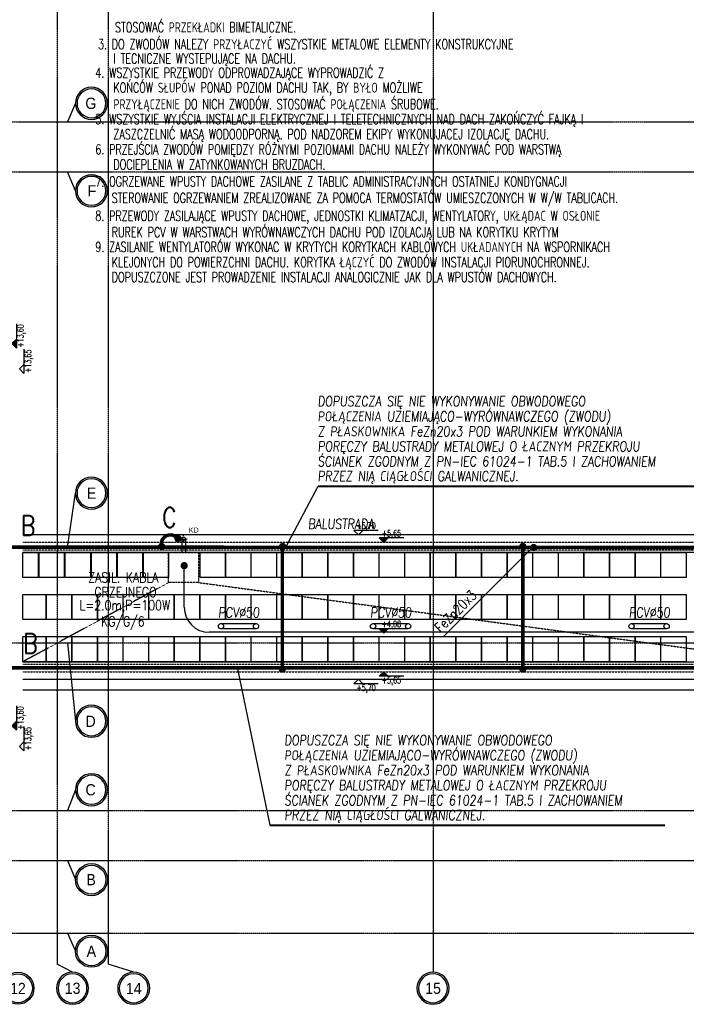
# Model space of a CAD drawing. Extents: x 3880 to 129921, y -116796 to -57711.
# Tile 62 of 110: x 53433 to 54763, y -96655 to -94689. Entities that reach past the tile are written whole.
import ezdxf
from ezdxf.enums import TextEntityAlignment as Align

# ---------------------------------------------------------------- set-up
doc = ezdxf.new("R2010")
doc.units = 0
doc.header["$LTSCALE"] = 2
for name, pattern in [('CENTER', [2, 1.25, -0.25, 0.25, -0.25]), ('DASHDOT2', [12.7, 6.35, -3.175, 0, -3.175]), ('DASHED', [0.75, 0.5, -0.25]), ('DIVIDE2', [0.625, 0.25, -0.125, 0, -0.125, 0, -0.125])]:
    doc.linetypes.add(name, pattern=pattern)
doc.layers.get('0').update_dxf_attribs({"color": 101, "linetype": 'CONTINUOUS'})
for name, color, linetype in [('E35', 6, 'CONTINUOUS'), ('E50', 3, 'CONTINUOUS'), ('Ins-wod', 152, 'CONTINUOUS'), ('Opis-rzedne', 52, 'CONTINUOUS'), ('Os-osie glowne', 1, 'CENTER'), ('Os-osie-opis', 2, 'CONTINUOUS'), ('Pzt-chodniki-hatch', 252, 'CONTINUOUS'), ('W-idok', 9, 'CONTINUOUS'), ('W-izol-w', 144, 'CONTINUOUS'), ('W-widok-spadki', 61, 'CONTINUOUS')]:
    doc.layers.add(name, color=color, linetype=linetype)
doc.styles.add('dwg_opis duży', font='ARIAL.TTF', dxfattribs={"width": 0.9})
doc.styles.add('dwg_opis podstawowy', font='romans.shx', dxfattribs={"width": 0.9})
doc.styles.add('ROMANS', font='romans', dxfattribs={"width": 0.85})
doc.styles.add('TYTUL2', font='ARIAL.TTF')

# ---------------------------------------------------------------- blocks, each defined once
blk = doc.blocks.new('A$C3F3A465D')
at = {"layer": 'E35'}
for points in [[(0, -69.9), (0, 0)], [(10.5, 0), (10.5, -69.9)]]:
    blk.add_lwpolyline(points, dxfattribs=at)
for centre in [(5.2, 0), (5.2, -69.9)]:
    blk.add_circle(centre, 5.25, dxfattribs=at)
blk = doc.blocks.new('_opis_osi_liczbowy')
blk.add_hatch(color=256).paths.add_polyline_path([(32, 32), (32, 28.8, -1), (32, -28.8), (32, -32, 1)])
for radius in [32, 28.8]:
    blk.add_circle((32, 0), radius)
at = {"style": 'dwg_opis duży', "width": 0.9}
blk.add_attdef('AXNAMEH', text='', height=22.4, rotation=90, dxfattribs=at).set_placement((32, 0), align=Align.MIDDLE_CENTER)
blk = doc.blocks.new('dwg_kota kons 50')
blk.add_hatch(color=256).paths.add_polyline_path([(9, 9), (-9, 9), (0, 0)])
blk.add_lwpolyline([(39.75, 9), (-9, 9), (0, 0), (9, 9)])
at = {"style": 'dwg_opis podstawowy', "width": 0.6}
blk.add_attdef('KOTA_KONS', text='', height=12.75, dxfattribs=at).set_placement((15.375, 8.25), align=Align.BOTTOM_CENTER)
blk = doc.blocks.new('dwg_kota arch 50')
blk.add_lwpolyline([(39.75, 9), (-9, 9), (0, 0), (9, 9)])
at = {"style": 'dwg_opis podstawowy', "width": 0.6}
blk.add_attdef('KOTA_ARCH', text='', height=12.75, dxfattribs=at).set_placement((15.375, 8.25), align=Align.BOTTOM_CENTER)
blk = doc.blocks.new('_gkjgskfjgkdfh')
at = {"linetype": 'DASHDOT2', "ltscale": 0.5}
for points in [[(-7, 0), (7, 0)], [(0, -7), (0, 7)], [(0, 0), (0, -7)]]:
    blk.add_lwpolyline(points, dxfattribs=at)
at = {"ltscale": 2}
for radius in [3.75, 3.25]:
    blk.add_circle((0, 0), radius, dxfattribs=at)
blk = doc.blocks.new('_opis_osi')
blk.add_hatch(color=256).paths.add_polyline_path([(32, -32), (28.8, -32, -1), (-28.8, -32), (-32, -32, 1)])
for radius in [32, 28.8]:
    blk.add_circle((0, -32), radius)
at = {"style": 'dwg_opis duży', "width": 0.9}
blk.add_attdef('AXNAMEV', text='', height=22.4, rotation=90, dxfattribs=at).set_placement((0, -32), align=Align.MIDDLE_CENTER)

msp = doc.modelspace()

# ---------------------------------------------------------------- linework, layer by layer
at = {"layer": 'E35'}
for p, q in [((53963.759, -95742.536), (54028.325, -95620.756)), ((54279.417, -95920.082), (54458.299, -95741.2)), ((54279.417, -95920.082), (54458.299, -95741.2)), ((53867.325, -95985.522), (53931.891, -96297.403))]:
    msp.add_line(p, q, dxfattribs=at)
at = {"layer": 'E35', "lineweight": 40}
for p, q in [((54028.325, -95620.756), (54816.694, -95620.756)), ((53931.891, -96297.403), (54720.26, -96297.403))]:
    msp.add_line(p, q, dxfattribs=at)
at = {"layer": 'E50'}
for p, q in [((53761.159, -95862.329), (53761.159, -95782.282)), ((55013.701, -95912.329), (53811.159, -95912.329))]:
    msp.add_line(p, q, dxfattribs=at)
at = {"layer": 'E50', "const_width": 7}
msp.add_lwpolyline([(53716.242, -95741.022, -0.84711057), (53748.313, -95725.509, -2.21832926)], format="xyb", dxfattribs=at)
for points in [[(53752.735, -95725.323, -1), (53745.235, -95725.323, -1)], [(53719.992, -95741.022, -1), (53712.492, -95741.022, -1)], [(53953.797, -95741.022, -1), (53961.297, -95741.022, -1)], [(54432.898, -95741.022, -1), (54440.398, -95741.022, -1)], [(53757.409, -95779.223, -1), (53764.909, -95779.223, -1)], [(53953.297, -95985.522, -1), (53960.797, -95985.522, -1)], [(54432.898, -95985.522, -1), (54440.398, -95985.522, -1)]]:
    msp.add_lwpolyline(points, format="xyb", close=True, dxfattribs=at)
at = {"layer": 'E50', "linetype": 'DIVIDE2', "ltscale": 70, "const_width": 7}
for points in [[(54957.547, -95743.022), (53407.547, -95742.331)], [(54957.047, -95983.23), (53407.547, -95983.23)]]:
    msp.add_lwpolyline(points, dxfattribs=at)
at = {"layer": 'E50', "const_width": 7}
for points in [[(53957.047, -95745.022), (53957.047, -95985.522)], [(54436.648, -95745.022), (54436.648, -95985.522)]]:
    msp.add_lwpolyline(points, dxfattribs=at)
at = {"layer": 'E50', "ltscale": 15, "const_width": 7}
msp.add_lwpolyline([(54458.39, -95746.771, 1), (54458.209, -95739.273, 1)], format="xyb", close=True, dxfattribs=at)
at = {"layer": 'E50'}
msp.add_arc((53811.159, -95862.329), 50, 180, 270, dxfattribs=at)
at = {"layer": 'Os-osie glowne'}
for points in [[(53507.547, -91070.848), (53507.547, -96575.018)], [(53609.547, -91070.848), (53609.547, -96575.018)], [(54257.547, -91070.848), (54257.547, -96575.018)], [(50525.547, -94893.022), (62792.547, -94893.022)], [(50525.547, -94993.022), (62792.547, -94993.022)], [(50525.547, -95743.022), (62455.513, -95743.022)], [(50525.547, -95933.022), (62455.513, -95933.022)], [(50525.547, -96268.022), (62455.513, -96268.022)], [(50525.547, -96368.022), (62453.513, -96368.022)], [(50525.547, -96513.022), (62453.513, -96513.022)]]:
    msp.add_lwpolyline(points, dxfattribs=at)
at = {"layer": 'Os-osie-opis'}
for points in [[(53544.212, -94856.23), (53528.212, -94893.022)], [(53544.212, -95030.86), (53528.212, -94993.022)], [(53528.212, -95743.022), (53544.212, -95634.549)], [(53528.212, -95933.022), (53544.212, -96089.936)], [(53544.212, -96226.673), (53528.212, -96268.022)], [(53528.212, -96368.022), (53544.212, -96406.122)], [(53528.212, -96513.022), (53544.212, -96549.135)], [(53538.53, -96591.018), (53507.547, -96575.018)], [(53660.53, -96591.018), (53609.547, -96575.018)], [(54257.547, -96575.018), (54257.547, -96591.018)]]:
    msp.add_lwpolyline(points, dxfattribs=at)
at = {"layer": 'Pzt-chodniki-hatch'}
for points in [[(53470.047, -95753.022), (53470.047, -95803.022), (53439.547, -95803.022), (53439.547, -95753.022)], [(53522.047, -95753.022), (53522.047, -95803.022), (53472.047, -95803.022), (53472.047, -95753.022)], [(53574.047, -95753.022), (53574.047, -95803.022), (53524.047, -95803.022), (53524.047, -95753.022)], [(53626.047, -95753.022), (53626.047, -95803.022), (53576.047, -95803.022), (53576.047, -95753.022)], [(53678.047, -95753.022), (53678.047, -95803.022), (53628.047, -95803.022), (53628.047, -95753.022)], [(53730.047, -95753.022), (53730.047, -95803.022), (53680.047, -95803.022), (53680.047, -95753.022)], [(53842.937, -95753.022), (53842.937, -95803.022), (53792.937, -95803.022), (53792.937, -95753.022)], [(53894.007, -95753.022), (53894.007, -95803.022), (53844.007, -95803.022), (53844.007, -95753.022)], [(53945.077, -95753.022), (53945.077, -95803.022), (53895.077, -95803.022), (53895.077, -95753.022)], [(53996.147, -95753.022), (53996.147, -95803.022), (53946.147, -95803.022), (53946.147, -95753.022)], [(54047.217, -95753.022), (54047.217, -95803.022), (53997.217, -95803.022), (53997.217, -95753.022)], [(54098.287, -95753.022), (54098.287, -95803.022), (54048.287, -95803.022), (54048.287, -95753.022)], [(54149.357, -95753.022), (54149.357, -95803.022), (54099.357, -95803.022), (54099.357, -95753.022)], [(54200.427, -95753.022), (54200.427, -95803.022), (54150.427, -95803.022), (54150.427, -95753.022)], [(54251.497, -95753.022), (54251.497, -95803.022), (54201.497, -95803.022), (54201.497, -95753.022)], [(54302.567, -95753.022), (54302.567, -95803.022), (54252.567, -95803.022), (54252.567, -95753.022)], [(54353.637, -95753.022), (54353.637, -95803.022), (54303.637, -95803.022), (54303.637, -95753.022)], [(54404.707, -95753.022), (54404.707, -95803.022), (54354.707, -95803.022), (54354.707, -95753.022)], [(54455.777, -95753.022), (54455.777, -95803.022), (54405.777, -95803.022), (54405.777, -95753.022)], [(54506.847, -95753.022), (54506.847, -95803.022), (54456.847, -95803.022), (54456.847, -95753.022)], [(54557.917, -95753.022), (54557.917, -95803.022), (54507.917, -95803.022), (54507.917, -95753.022)], [(54608.987, -95753.022), (54608.987, -95803.022), (54558.987, -95803.022), (54558.987, -95753.022)], [(54660.057, -95753.022), (54660.057, -95803.022), (54610.057, -95803.022), (54610.057, -95753.022)], [(54711.127, -95753.022), (54711.127, -95803.022), (54661.127, -95803.022), (54661.127, -95753.022)], [(54762.197, -95753.022), (54762.197, -95803.022), (54712.197, -95803.022), (54712.197, -95753.022)], [(53485.447, -95837.022), (53485.447, -95887.022), (53439.547, -95887.022), (53439.547, -95837.022)], [(53536.517, -95837.022), (53536.517, -95887.022), (53486.517, -95887.022), (53486.517, -95837.022)], [(53587.587, -95837.022), (53587.587, -95887.022), (53537.587, -95887.022), (53537.587, -95837.022)], [(53638.657, -95837.022), (53638.657, -95887.022), (53588.657, -95887.022), (53588.657, -95837.022)], [(53689.727, -95837.022), (53689.727, -95887.022), (53639.727, -95887.022), (53639.727, -95837.022)], [(53740.797, -95837.022), (53740.797, -95887.022), (53690.797, -95887.022), (53690.797, -95837.022)], [(53791.867, -95837.022), (53791.867, -95887.022), (53741.867, -95887.022), (53741.867, -95837.022)], [(53842.937, -95837.022), (53842.937, -95887.022), (53792.937, -95887.022), (53792.937, -95837.022)], [(53894.007, -95837.022), (53894.007, -95887.022), (53844.007, -95887.022), (53844.007, -95837.022)], [(53945.077, -95837.022), (53945.077, -95887.022), (53895.077, -95887.022), (53895.077, -95837.022)], [(53996.147, -95837.022), (53996.147, -95887.022), (53946.147, -95887.022), (53946.147, -95837.022)], [(54047.217, -95837.022), (54047.217, -95887.022), (53997.217, -95887.022), (53997.217, -95837.022)], [(54098.287, -95837.022), (54098.287, -95887.022), (54048.287, -95887.022), (54048.287, -95837.022)], [(54149.357, -95837.022), (54149.357, -95887.022), (54099.357, -95887.022), (54099.357, -95837.022)], [(54200.427, -95837.022), (54200.427, -95887.022), (54150.427, -95887.022), (54150.427, -95837.022)], [(54251.497, -95837.022), (54251.497, -95887.022), (54201.497, -95887.022), (54201.497, -95837.022)], [(54302.567, -95837.022), (54302.567, -95887.022), (54252.567, -95887.022), (54252.567, -95837.022)], [(54353.637, -95837.022), (54353.637, -95887.022), (54303.637, -95887.022), (54303.637, -95837.022)], [(54404.707, -95837.022), (54404.707, -95887.022), (54354.707, -95887.022), (54354.707, -95837.022)], [(54455.777, -95837.022), (54455.777, -95887.022), (54405.777, -95887.022), (54405.777, -95837.022)], [(54506.847, -95837.022), (54506.847, -95887.022), (54456.847, -95887.022), (54456.847, -95837.022)], [(54557.917, -95837.022), (54557.917, -95887.022), (54507.917, -95887.022), (54507.917, -95837.022)], [(54608.987, -95837.022), (54608.987, -95887.022), (54558.987, -95887.022), (54558.987, -95837.022)], [(54660.057, -95837.022), (54660.057, -95887.022), (54610.057, -95887.022), (54610.057, -95837.022)], [(54711.127, -95837.022), (54711.127, -95887.022), (54661.127, -95887.022), (54661.127, -95837.022)], [(54762.197, -95837.022), (54762.197, -95887.022), (54712.197, -95887.022), (54712.197, -95837.022)], [(53485.447, -95921.022), (53485.447, -95971.022), (53439.547, -95971.022), (53439.547, -95921.022)], [(53536.517, -95921.022), (53536.517, -95971.022), (53486.517, -95971.022), (53486.517, -95921.022)], [(53587.587, -95921.022), (53587.587, -95971.022), (53537.587, -95971.022), (53537.587, -95921.022)], [(53638.657, -95921.022), (53638.657, -95971.022), (53588.657, -95971.022), (53588.657, -95921.022)], [(53689.727, -95921.022), (53689.727, -95971.022), (53639.727, -95971.022), (53639.727, -95921.022)], [(53740.797, -95921.022), (53740.797, -95971.022), (53690.797, -95971.022), (53690.797, -95921.022)], [(53791.867, -95921.022), (53791.867, -95971.022), (53741.867, -95971.022), (53741.867, -95921.022)], [(53842.937, -95921.022), (53842.937, -95971.022), (53792.937, -95971.022), (53792.937, -95921.022)], [(53894.007, -95921.022), (53894.007, -95971.022), (53844.007, -95971.022), (53844.007, -95921.022)], [(53945.077, -95921.022), (53945.077, -95971.022), (53895.077, -95971.022), (53895.077, -95921.022)], [(53996.147, -95921.022), (53996.147, -95971.022), (53946.147, -95971.022), (53946.147, -95921.022)], [(54047.217, -95921.022), (54047.217, -95971.022), (53997.217, -95971.022), (53997.217, -95921.022)], [(54098.287, -95921.022), (54098.287, -95971.022), (54048.287, -95971.022), (54048.287, -95921.022)], [(54149.357, -95921.022), (54149.357, -95971.022), (54099.357, -95971.022), (54099.357, -95921.022)], [(54200.427, -95921.022), (54200.427, -95971.022), (54150.427, -95971.022), (54150.427, -95921.022)], [(54251.497, -95921.022), (54251.497, -95971.022), (54201.497, -95971.022), (54201.497, -95921.022)], [(54302.567, -95921.022), (54302.567, -95971.022), (54252.567, -95971.022), (54252.567, -95921.022)], [(54353.637, -95921.022), (54353.637, -95971.022), (54303.637, -95971.022), (54303.637, -95921.022)], [(54404.707, -95921.022), (54404.707, -95971.022), (54354.707, -95971.022), (54354.707, -95921.022)], [(54455.777, -95921.022), (54455.777, -95971.022), (54405.777, -95971.022), (54405.777, -95921.022)], [(54506.847, -95921.022), (54506.847, -95971.022), (54456.847, -95971.022), (54456.847, -95921.022)], [(54557.917, -95921.022), (54557.917, -95971.022), (54507.917, -95971.022), (54507.917, -95921.022)], [(54608.987, -95921.022), (54608.987, -95971.022), (54558.987, -95971.022), (54558.987, -95921.022)], [(54660.057, -95921.022), (54660.057, -95971.022), (54610.057, -95971.022), (54610.057, -95921.022)], [(54711.127, -95921.022), (54711.127, -95971.022), (54661.127, -95971.022), (54661.127, -95921.022)], [(54762.197, -95921.022), (54762.197, -95971.022), (54712.197, -95971.022), (54712.197, -95921.022)]]:
    msp.add_lwpolyline(points, close=True, dxfattribs=at)
at = {"layer": 'W-idok', "linetype": 'DASHED', "ltscale": 0.5}
for p, q in [((54947.547, -95733.022), (53439.547, -95733.022)), ((54962.547, -95748.022), (53439.547, -95748.022)), ((53439.547, -95976.022), (54962.547, -95976.022)), ((53439.547, -95991.022), (54947.547, -95991.022))]:
    msp.add_line(p, q, dxfattribs=at)
at = {"layer": 'W-idok'}
for points in [[(53756.297, -95725.521), (53756.297, -95753.022)], [(53763.797, -95725.522), (53763.797, -95753.022)]]:
    msp.add_lwpolyline(points, dxfattribs=at)
at = {"layer": 'W-izol-w', "linetype": 'Continuous'}
for p, q in [((54932.547, -95718.022), (53439.547, -95718.022)), ((54967.547, -95753.022), (53439.547, -95753.022)), ((53439.547, -95971.022), (54967.547, -95971.022)), ((53439.547, -96006.022), (54932.547, -96006.022))]:
    msp.add_line(p, q, dxfattribs=at)
msp.add_lwpolyline([(53439.547, -96027.022), (54922.547, -96027.022)], dxfattribs=at)
at = {"layer": 'W-widok-spadki', "linetype": 'DASHED', "ltscale": 0.5}
msp.add_lwpolyline([(53730.047, -95813.022), (53730.047, -95753.022), (53790.047, -95753.022), (53790.047, -95813.022)], close=True, dxfattribs=at)
for points in [[(53730.047, -95813.022), (53439.547, -95971.022)], [(53790.047, -95813.022), (54967.547, -95971.022)]]:
    msp.add_lwpolyline(points, dxfattribs=at)

# ---------------------------------------------------------------- block references
at = {"layer": 'E35', "rotation": 90}
for p in [(53834.616, -95905.393), (54137.99, -95905.393), (54653.568, -95905.393)]:
    msp.add_blockref('A$C3F3A465D', p, dxfattribs=at)
at = {"layer": 'Ins-wod'}
msp.add_blockref('_gkjgskfjgkdfh', (53760.025, -95725.522), dxfattribs=at)
at = {"layer": 'Opis-rzedne'}
ref = msp.add_blockref('dwg_kota kons 50', (53417.547, -95335.989), dxfattribs=dict(at, xscale=-1, rotation=270))
ref.add_attrib('KOTA_KONS', '+13,60', dxfattribs={"layer": '0', "height": 12.75, "rotation": 90, "style": 'dwg_opis podstawowy', "width": 0.6}).set_placement((53444.619, -95320.614), align=Align.BOTTOM_CENTER)
ref = msp.add_blockref('dwg_kota arch 50', (53432.547, -95386.626), dxfattribs=dict(at, xscale=-1, rotation=270))
ref.add_attrib('KOTA_ARCH', '+13,65', dxfattribs={"layer": '0', "height": 12.75, "rotation": 90, "style": 'dwg_opis podstawowy', "width": 0.6}).set_placement((53459.619, -95371.251), align=Align.BOTTOM_CENTER)
for name, p, values in [('dwg_kota arch 50', (54108.658, -95718.022), {'KOTA_ARCH': '+5,70'}), ('dwg_kota kons 50', (54159.295, -95733.022), {'KOTA_KONS': '+5,65'}), ('dwg_kota kons 50', (54159.295, -95914.272), {'KOTA_KONS': '+4,08'})]:
    msp.add_blockref(name, p, dxfattribs=at).add_auto_attribs(values)
ref = msp.add_blockref('dwg_kota arch 50', (54108.658, -96006.022), dxfattribs=dict(at, xscale=-1, rotation=180))
ref.add_attrib('KOTA_ARCH', '+5,70', dxfattribs={"layer": '0', "height": 12.75, "style": 'dwg_opis podstawowy', "width": 0.6}).set_placement((54124.033, -96033.093), align=Align.BOTTOM_CENTER)
ref = msp.add_blockref('dwg_kota kons 50', (54159.295, -95991.022), dxfattribs=dict(at, xscale=-1, rotation=180))
ref.add_attrib('KOTA_KONS', '+5,65', dxfattribs={"layer": '0', "height": 12.75, "style": 'dwg_opis podstawowy', "width": 0.6}).set_placement((54174.67, -96018.093), align=Align.BOTTOM_CENTER)
ref = msp.add_blockref('dwg_kota kons 50', (53417.547, -96098.864), dxfattribs=dict(at, xscale=-1, rotation=270))
ref.add_attrib('KOTA_KONS', '+13,60', dxfattribs={"layer": '0', "height": 12.75, "rotation": 90, "style": 'dwg_opis podstawowy', "width": 0.6}).set_placement((53444.619, -96083.489), align=Align.BOTTOM_CENTER)
ref = msp.add_blockref('dwg_kota arch 50', (53432.547, -96140.244), dxfattribs=dict(at, xscale=-1, rotation=270))
ref.add_attrib('KOTA_ARCH', '+13,65', dxfattribs={"layer": '0', "height": 12.75, "rotation": 90, "style": 'dwg_opis podstawowy', "width": 0.6}).set_placement((53459.619, -96124.869), align=Align.BOTTOM_CENTER)
at = {"layer": 'Os-osie-opis'}
ref = msp.add_blockref('_opis_osi', (53544.212, -94856.23), dxfattribs=dict(at, xscale=-1, rotation=90))
ref.add_attrib('AXNAMEV', 'G', dxfattribs={"layer": '0', "height": 22.4, "style": 'dwg_opis duży', "width": 0.9}).set_placement((53575.043, -94856.23), align=Align.MIDDLE_CENTER)
ref = msp.add_blockref('_opis_osi', (53544.212, -95030.86), dxfattribs=dict(at, xscale=-1, rotation=90))
ref.add_attrib('AXNAMEV', 'F', dxfattribs={"layer": '0', "height": 22.4, "style": 'dwg_opis duży', "width": 0.9}).set_placement((53577.202, -95030.86), align=Align.MIDDLE_CENTER)
ref = msp.add_blockref('_opis_osi', (53544.212, -95634.549), dxfattribs=dict(at, xscale=-1, rotation=90))
ref.add_attrib('AXNAMEV', 'E', dxfattribs={"layer": '0', "height": 22.4, "style": 'dwg_opis duży', "width": 0.9}).set_placement((53576.556, -95634.549), align=Align.MIDDLE_CENTER)
ref = msp.add_blockref('_opis_osi', (53544.212, -96089.936), dxfattribs=dict(at, xscale=-1, rotation=90))
ref.add_attrib('AXNAMEV', 'D', dxfattribs={"layer": '0', "height": 22.4, "style": 'dwg_opis duży', "width": 0.9}).set_placement((53574.548, -96089.936), align=Align.MIDDLE_CENTER)
ref = msp.add_blockref('_opis_osi', (53544.212, -96226.673), dxfattribs=dict(at, xscale=-1, rotation=90))
ref.add_attrib('AXNAMEV', 'C', dxfattribs={"layer": '0', "height": 22.4, "style": 'dwg_opis duży', "width": 0.9}).set_placement((53574.493, -96226.673), align=Align.MIDDLE_CENTER)
ref = msp.add_blockref('_opis_osi', (53544.212, -96406.122), dxfattribs=dict(at, rotation=90))
ref.add_attrib('AXNAMEV', 'B', dxfattribs={"layer": '0', "height": 22.4, "style": 'dwg_opis duży', "width": 0.9}).set_placement((53575.607, -96406.122), align=Align.MIDDLE_CENTER)
ref = msp.add_blockref('_opis_osi', (53544.212, -96549.135), dxfattribs=dict(at, rotation=90))
ref.add_attrib('AXNAMEV', 'A', dxfattribs={"layer": '0', "height": 22.4, "style": 'dwg_opis duży', "width": 0.9}).set_placement((53576.047, -96549.135), align=Align.MIDDLE_CENTER)
ref = msp.add_blockref('_opis_osi_liczbowy', (53429.547, -96591.018), dxfattribs=dict(at, rotation=270))
ref.add_attrib('AXNAMEH', '12', dxfattribs={"layer": '0', "height": 22.4, "style": 'dwg_opis duży', "width": 0.9}).set_placement((53429.547, -96623.4), align=Align.MIDDLE_CENTER)
ref = msp.add_blockref('_opis_osi_liczbowy', (53538.53, -96591.018), dxfattribs=dict(at, xscale=-1, rotation=90))
ref.add_attrib('AXNAMEH', '13', dxfattribs={"layer": '0', "height": 22.4, "style": 'dwg_opis duży', "width": 0.9}).set_placement((53538.64, -96623.003), align=Align.MIDDLE_CENTER)
ref = msp.add_blockref('_opis_osi_liczbowy', (53660.53, -96591.018), dxfattribs=dict(at, xscale=-1, rotation=90))
ref.add_attrib('AXNAMEH', '14', dxfattribs={"layer": '0', "height": 22.4, "style": 'dwg_opis duży', "width": 0.9}).set_placement((53660.64, -96623.4), align=Align.MIDDLE_CENTER)
ref = msp.add_blockref('_opis_osi_liczbowy', (54257.547, -96591.018), dxfattribs=dict(at, xscale=-1, rotation=90))
ref.add_attrib('AXNAMEH', '15', dxfattribs={"layer": '0', "height": 22.4, "style": 'dwg_opis duży', "width": 0.9}).set_placement((54257.657, -96623.018), align=Align.MIDDLE_CENTER)

# ---------------------------------------------------------------- texts
at = {"layer": 'E35', "style": 'ROMANS', "width": 0.7}
for s, p in [('STOSOWAĆ PRZEKŁADKI BIMETALICZNE.', (53623.264, -94714.43)), ('3. DO ZWODÓW NALEZY PRZYŁACZYĆ WSZYSTKIE METALOWE ELEMENTY KONSTRUKCYJNE', (53589.165, -94748.181)), ('I TECNICZNE WYSTEPUJĄCE NA DACHU.', (53620.067, -94776.939)), ('4. WSZYSTKIE PRZEWODY ODPROWADZAJĄCE WYPROWADZIĆ Z ', (53584.029, -94805.19)), ('KOŃCÓW SŁUPÓW PONAD POZIOM DACHU TAK, BY BYŁO MOŻLIWE', (53620.067, -94834.864)), ('PRZYŁĄCZENIE DO NICH ZWODÓW. STOSOWAĆ POŁĄCZENIA ŚRUBOWE.', (53620.067, -94868.03)), ('5. WSZYSTKIE WYJŚCIA INSTALACJI ELEKTRYCZNEJ I TELETECHNICZNYCH NAD DACH ZAKOŃCZYĆ FAJKĄ I ', (53584.029, -94897.704)), ('ZASZCZELNIĆ MASĄ WODOODPORNĄ. POD NADZOREM EKIPY WYKONUJACEJ IZOLACJĘ DACHU. ', (53620.067, -94927.855)), ('6. PRZEJŚCIA ZWODÓW POMIĘDZY RÓŻNYMI POZIOMAMI DACHU NALEŻY WYKONYWAĆ POD WARSTWĄ ', (53584.029, -94958.22)), ('DOCIEPLENIA W ZATYNKOWANYCH BRUZDACH.', (53620.067, -94988.372)), ('7. OGRZEWANE WPUSTY DACHOWE ZASILANE Z TABLIC ADMINISTRACYJNYCH OSTATNIEJ KONDYGNACJI', (53584.029, -95022.319)), ('STEROWANIE OGRZEWANIEM ZREALIZOWANE ZA POMOCA TERMOSTATÓW UMIESZCZONYCH W W/W TABLICACH.', (53616.516, -95055.106)), ('8. PRZEWODY ZASILAJĄCE WPUSTY DACHOWE, JEDNOSTKI KLIMATZACJI, WENTYLATORY, UKŁĄDAC W OSŁONIE ', (53584.029, -95090.793)), ('RUREK PCV W WARSTWACH WYRÓWNAWCZYCH DACHU POD IZOLACJĄ LUB NA KORYTKU KRYTYM', (53616.516, -95123.58)), ('9. ZASILANIE WENTYLATORÓW WYKONAC W KRYTYCH KORYTKACH KABLOWYCH UKŁADANYCH NA WSPORNIKACH ', (53584.029, -95153.043)), ('KLEJONYCH DO POWIERZCHNI DACHU. KORYTKA ŁĄCZYĆ DO ZWODÓW INSTALACJI PIORUNOCHRONNEJ.', (53616.724, -95183.389)), ('DOPUSZCZONE JEST PROWADZENIE INSTALACJI ANALOGICZNIE JAK DLA WPUSTÓW DACHOWYCH.', (53616.724, -95213.216))]:
    msp.add_text(s, height=19.95, dxfattribs=at).set_placement(p)
at = {"layer": 'E35', "lineweight": 40, "style": 'ROMANS', "oblique": 5, "width": 0.8}
for s, p in [('DOPUSZCZA SIĘ NIE WYKONYWANIE OBWODOWEGO', (54027.469, -95461.151)), ('POŁĄCZENIA UZIEMIAJĄCO-WYRÓWNAWCZEGO (ZWODU)', (54027.469, -95491.151)), ('Z PŁASKOWNIKA FeZn20x3 POD WARUNKIEM WYKONANIA', (54027.469, -95521.151)), ('PORĘCZY BALUSTRADY METALOWEJ O ŁACZNYM PRZEKROJU', (54027.469, -95551.151)), ('ŚCIANEK ZGODNYM Z PN-IEC 61024-1 TAB.5 I ZACHOWANIEM', (54027.469, -95581.151)), ('PRZEZ NIĄ CIĄGŁOŚCI GALWANICZNEJ.', (54027.469, -95610.492)), ('DOPUSZCZA SIĘ NIE WYKONYWANIE OBWODOWEGO', (53960.935, -96137.798)), ('POŁĄCZENIA UZIEMIAJĄCO-WYRÓWNAWCZEGO (ZWODU)', (53960.935, -96167.798)), ('Z PŁASKOWNIKA FeZn20x3 POD WARUNKIEM WYKONANIA', (53960.935, -96197.798)), ('PORĘCZY BALUSTRADY METALOWEJ O ŁACZNYM PRZEKROJU', (53960.935, -96227.798)), ('ŚCIANEK ZGODNYM Z PN-IEC 61024-1 TAB.5 I ZACHOWANIEM', (53960.935, -96257.798)), ('PRZEZ NIĄ CIĄGŁOŚCI GALWANICZNEJ.', (53960.935, -96287.139))]:
    msp.add_text(s, height=20, rotation=360, dxfattribs=at).set_placement(p)
at = {"layer": 'E35', "style": 'ROMANS', "oblique": 5, "width": 0.8}
for s, p in [('BALUSTRADA', (54008.274, -95706.075)), ('PCV%%C50', (53829.032, -95882.779)), ('PCV%%C50', (54132.406, -95882.779)), ('PCV%%C50', (54647.984, -95882.779))]:
    msp.add_text(s, height=20, dxfattribs=at).set_placement(p)
at = {"layer": 'E35', "style": 'ROMANS', "width": 0.8}
for s, p in [('ZASIL. KABLA ', (53645.347, -95802.879)), ('GRZEJNEGO', (53644.136, -95832.069)), ('L=2.0m;P=100W', (53642.924, -95861.259)), ('KG/G/6', (53638.768, -95892.106))]:
    msp.add_text(s, height=20, rotation=0, dxfattribs=at).set_placement(p, align=Align.MIDDLE)
msp.add_text('FeZn20x3', height=20, rotation=45, dxfattribs=at).set_placement((54272.766, -95914.314))
msp.add_text('FeZn20x3', height=20, rotation=45, dxfattribs=at).set_placement((54272.766, -95914.314))
at = {"layer": 'E50', "ltscale": 50, "style": 'ROMANS', "width": 0.8}
for s, p in [('C', (53717.413, -95703.132)), ('B', (53435.512, -95719.333)), ('B', (53440.132, -95954.714))]:
    msp.add_text(s, height=40, dxfattribs=at).set_placement(p)
at = {"layer": 'Ins-wod', "insert": (53770.268, -95703.143), "char_height": 10.2123, "width": 1336.21749, "attachment_point": 1, "style": 'TYTUL2'}
msp.add_mtext('KD', dxfattribs=at)

doc.saveas('drawing.dxf')
